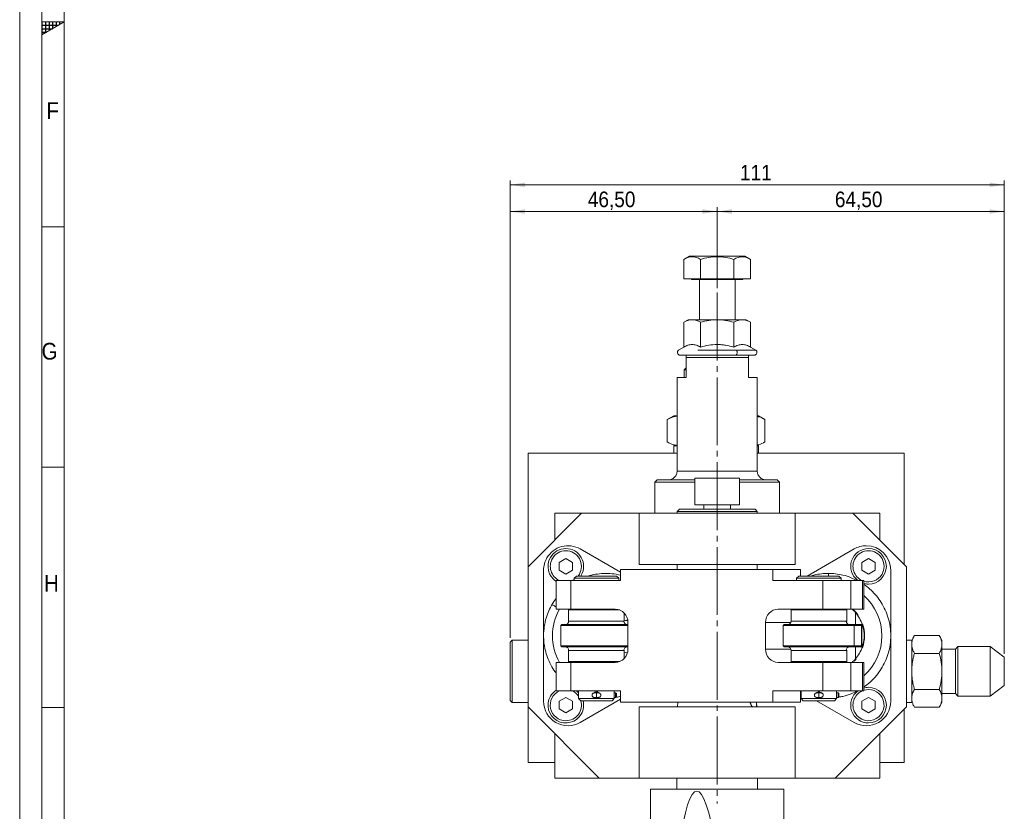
# Model space of a CAD drawing. Header units: millimetres. Extents: x 10 to 831, y 10 to 584.
# Tile 2 of 14: x 10 to 231, y 119 to 296. Entities that reach past the tile are written whole.
import ezdxf

# ---------------------------------------------------------------- set-up
doc = ezdxf.new("R2010")
doc.units = ezdxf.units.MM
doc.linetypes.add('SLD-Centro', pattern=[19.05, 15.24, -1.27, 1.27, -1.27])
doc.linetypes.add('SLD-Solido', pattern=[0])
doc.styles.add('SLDTEXTSTYLE2', font='GOTHIC.TTF', dxfattribs={"width": 0.913})
doc.dimstyles.new('SLDDIMSTYLE3', dxfattribs={"dimtxt": 3.5, "dimasz": 3.302, "dimexe": 0, "dimexo": 0.0625, "dimgap": 0.875, "dimtad": 1, "dimrnd": 1e-09, "dimzin": 12, "dimdsep": 46, "dimtxsty": 'SLDTEXTSTYLE2', "dimsah": 1, "dimcen": 0.09, "dimadec": 0, "dimazin": 3, "dimtfac": 1, "dimtofl": 0, "dimtmove": 0, "dimatfit": 3, "dimfxl": 0, "dimfrac": 2, "dimtolj": 1, "dimtzin": 12, "dimarcsym": 0})

# ---------------------------------------------------------------- blocks, each defined once
blk = doc.blocks.new('_D_6')
at = {"color": 7, "linetype": 'SLD-Solido', "lineweight": 0}
for p, q in [((120.19, 157.65), (120.19, 254.41)), ((166.69, 236.19), (166.69, 254.41)), ((120.19, 253.41), (166.69, 253.41))]:
    blk.add_line(p, q, dxfattribs=at)
for points in [[(120.19, 253.41), (123.5, 252.91), (123.5, 253.92)], [(166.69, 253.41), (163.39, 253.92), (163.39, 252.91)]]:
    blk.add_solid(points, dxfattribs=at)
at = {"color": 7, "linetype": 'SLD-Solido', "lineweight": 0, "insert": (137.63, 257.89), "char_height": 3.5, "attachment_point": 1, "style": 'SLDTEXTSTYLE2'}
blk.add_mtext('46,50', dxfattribs=at)
blk = doc.blocks.new('_D_7')
at = {"color": 7, "linetype": 'SLD-Solido', "lineweight": 0}
for p, q in [((166.69, 236.19), (166.69, 254.41)), ((231.19, 154.03), (231.19, 254.41)), ((166.69, 253.41), (231.19, 253.41))]:
    blk.add_line(p, q, dxfattribs=at)
for points in [[(166.69, 253.41), (170, 252.91), (170, 253.92)], [(231.19, 253.41), (227.89, 253.92), (227.89, 252.91)]]:
    blk.add_solid(points, dxfattribs=at)
at = {"color": 7, "linetype": 'SLD-Solido', "lineweight": 0, "insert": (193.13, 257.89), "char_height": 3.5, "attachment_point": 1, "style": 'SLDTEXTSTYLE2'}
blk.add_mtext('64,50', dxfattribs=at)
blk = doc.blocks.new('_D_9')
at = {"color": 7, "linetype": 'SLD-Solido', "lineweight": 0}
for p, q in [((120.19, 157.65), (120.19, 260.41)), ((231.19, 259.41), (120.19, 259.41)), ((231.19, 154.03), (231.19, 260.41))]:
    blk.add_line(p, q, dxfattribs=at)
for points in [[(120.19, 259.41), (123.5, 258.91), (123.5, 259.92)], [(231.19, 259.41), (227.89, 259.92), (227.89, 258.91)]]:
    blk.add_solid(points, dxfattribs=at)
at = {"color": 7, "linetype": 'SLD-Solido', "lineweight": 0, "insert": (171.82, 263.89), "char_height": 3.5, "attachment_point": 1, "style": 'SLDTEXTSTYLE2'}
blk.add_mtext('111', dxfattribs=at)

msp = doc.modelspace()

# ---------------------------------------------------------------- hatches: boundary and pattern name
at = {"linetype": 'Continuous'}
h = msp.add_hatch(dxfattribs=at)
h.set_pattern_fill('NET', color=8, scale=0.25, style=0)
h.paths.add_polyline_path([(15, 296), (15, 293.11325), (20, 296)], flags=0)

# ---------------------------------------------------------------- linework, layer by layer
at = {"color": 7, "linetype": 'SLD-Solido', "lineweight": 0}
for p, q in [((10, 584), (10, 10)), ((15, 579), (15, 15)), ((20, 296), (15, 296)), ((15, 293.11325), (20, 296)), ((15, 296), (15, 293.11325)), ((20, 250), (15, 250)), ((15, 196), (20, 196)), ((15, 142), (20, 142))]:
    msp.add_line(p, q, dxfattribs=at)
at = {"color": 7, "linetype": 'SLD-Solido', "lineweight": 15}
for p, q in [((20, 574), (20, 20)), ((160.50074, 243.41449), (159.18933, 242.65735)), ((160.50074, 243.41449), (172.88903, 243.41449)), ((174.20044, 242.65735), (172.88903, 243.41449)), ((159.18933, 238.26449), (159.18933, 242.65735)), ((162.94211, 238.26449), (162.94211, 242.65735)), ((170.44766, 238.26449), (170.44766, 242.65735)), ((174.20044, 242.65735), (174.20044, 238.26449)), ((159.18933, 238.26449), (162.94211, 238.26449)), ((160.94489, 238.26449), (160.94489, 238.11449)), ((172.44489, 238.11449), (160.94489, 238.11449)), ((162.69489, 238.11449), (162.69489, 229.11449)), ((162.94211, 238.26449), (170.44766, 238.26449)), ((170.44766, 238.26449), (174.20044, 238.26449)), ((170.69489, 229.11449), (170.69489, 238.11449)), ((172.44489, 238.11449), (172.44489, 238.26449)), ((160.19489, 229.11449), (159.18933, 228.53393)), ((159.18933, 228.53393), (159.18933, 222.94844)), ((160.19489, 229.11449), (161.06572, 229.11449)), ((161.06572, 229.11449), (166.69489, 229.11449)), ((162.94211, 222.94844), (162.94211, 228.53393)), ((166.69489, 229.11449), (172.32405, 229.11449)), ((170.44766, 228.53393), (170.44766, 222.94844)), ((172.32405, 229.11449), (173.19489, 229.11449)), ((174.20044, 228.53393), (173.19489, 229.11449)), ((174.20044, 222.94844), (174.20044, 228.53393)), ((159.18933, 222.94844), (158.01149, 222.26841)), ((162.69489, 222.29778), (162.37838, 222.29751)), ((175.3779, 222.26863), (174.20044, 222.94844)), ((159.69489, 221.11449), (173.69489, 221.11449)), ((159.69489, 216.11449), (159.69489, 220.61449)), ((159.69489, 220.61449), (173.69489, 220.61449)), ((173.69489, 220.61449), (173.69489, 216.11449)), ((159.69489, 218.33271), (159.30114, 217.81018)), ((159.30114, 217.81018), (159.30114, 216.11449)), ((159.69489, 217.81018), (159.30114, 217.81018)), ((157.69489, 216.11449), (157.69489, 195.11449)), ((157.69489, 216.11449), (159.69489, 216.11449)), ((173.69489, 216.11449), (175.69489, 216.11449)), ((175.69489, 195.11449), (175.69489, 216.11449)), ((156.94489, 207.51449), (155.47523, 206.66599)), ((155.47523, 206.66599), (155.47523, 201.643)), ((157.69489, 207.51449), (156.94489, 207.51449)), ((175.94489, 207.51449), (175.69489, 207.51449)), ((177.41454, 206.66599), (175.94489, 207.51449)), ((177.41454, 206.66599), (177.41454, 201.643)), ((124.19489, 199.11449), (157.69489, 199.11449)), ((124.19489, 173.61449), (124.19489, 199.11449)), ((156.94489, 200.79449), (156.94489, 199.11449)), ((156.94489, 200.79449), (157.69489, 200.79449)), ((175.69489, 200.79449), (175.94489, 200.79449)), ((175.69489, 199.11449), (208.69489, 199.11449)), ((175.94489, 199.11449), (175.94489, 200.79449)), ((208.69489, 199.11449), (208.69489, 174.11449)), ((157.69489, 195.11449), (175.69489, 195.11449)), ((153.19489, 193.11449), (152.69489, 192.61449)), ((152.69489, 192.61449), (152.69489, 185.61449)), ((161.69489, 192.61449), (152.69489, 192.61449)), ((153.19489, 193.11449), (161.69489, 193.11449)), ((161.69489, 193.54367), (161.69489, 187.54366)), ((161.69489, 193.54367), (171.69489, 193.54367)), ((171.69489, 187.54366), (171.69489, 193.54367)), ((171.69489, 193.11449), (180.19489, 193.11449)), ((180.69489, 192.61449), (171.69489, 192.61449)), ((180.69489, 192.61449), (180.19489, 193.11449)), ((180.69489, 185.61449), (180.69489, 192.61449)), ((158.19489, 186.51449), (157.69489, 186.01449)), ((157.69489, 186.01449), (157.69489, 185.61449)), ((175.69489, 186.01449), (157.69489, 186.01449)), ((158.19489, 186.51449), (166.69489, 186.51449)), ((171.69489, 187.54366), (161.69489, 187.54366)), ((163.69489, 187.54366), (163.69489, 186.51449)), ((166.69489, 186.51449), (175.19489, 186.51449)), ((169.69489, 186.51449), (169.69489, 187.54366)), ((175.69489, 186.01449), (175.19489, 186.51449)), ((175.69489, 185.61449), (175.69489, 186.01449)), ((124.19489, 173.61449), (136.19489, 185.61449)), ((130.19489, 179.61449), (130.19489, 185.61449)), ((130.19489, 185.61449), (136.19489, 185.61449)), ((136.19489, 185.61449), (149.19489, 185.61449)), ((149.19489, 185.61449), (184.19489, 185.61449)), ((149.19489, 174.11449), (149.19489, 185.61449)), ((184.19489, 185.61449), (197.19489, 185.61449)), ((184.19489, 174.11449), (184.19489, 185.61449)), ((197.19489, 185.61449), (209.19489, 173.61449)), ((197.19489, 185.61449), (203.19489, 185.61449)), ((203.19489, 185.61449), (203.19489, 179.61449)), ((135.94712, 177.60006), (144.96242, 172.39507)), ((186.90214, 171.51449), (197.44266, 177.60006)), ((132.69712, 175.435), (131.19712, 174.56897)), ((134.19712, 174.56897), (132.69712, 175.435)), ((200.69266, 175.435), (199.19266, 174.56897)), ((202.19266, 174.56897), (200.69266, 175.435)), ((124.19489, 142.11449), (124.19489, 173.61449)), ((127.69712, 158.11449), (127.69712, 172.83692)), ((131.19712, 174.56897), (131.19712, 172.83692)), ((131.19712, 172.83692), (132.69712, 171.9709)), ((132.69712, 171.9709), (134.19712, 172.83692)), ((134.19712, 172.83692), (134.19712, 174.56897)), ((144.96242, 173.01449), (179.22812, 173.01449)), ((144.96242, 170.51449), (144.96242, 173.01449)), ((184.19489, 174.11449), (149.19489, 174.11449)), ((157.69489, 174.11449), (157.69489, 173.01449)), ((175.69489, 173.01449), (175.69489, 174.11449)), ((179.22812, 173.01449), (179.22812, 170.51449)), ((179.22812, 173.01449), (185.41838, 173.01449)), ((185.41838, 173.01449), (185.41838, 171.51449)), ((199.19266, 174.56897), (199.19266, 172.83692)), ((199.19266, 172.83692), (200.69266, 171.9709)), ((200.69266, 171.9709), (202.19266, 172.83692)), ((202.19266, 172.83692), (202.19266, 174.56897)), ((205.69266, 172.83692), (205.69266, 158.11449)), ((209.19489, 173.61449), (209.19489, 142.11449)), ((130.55255, 170.51449), (133.77847, 170.51449)), ((130.55255, 164.11449), (130.55255, 170.51449)), ((133.77847, 170.51449), (144.96242, 170.51449)), ((133.77847, 164.11449), (133.77847, 170.51449)), ((135.06299, 171.51449), (134.56299, 171.01449)), ((134.56299, 171.01449), (134.56299, 170.51449)), ((144.56299, 171.01449), (134.56299, 171.01449)), ((135.06299, 171.51449), (144.06299, 171.51449)), ((135.42854, 171.51449), (135.7282, 171.95295)), ((136.04535, 171.51449), (136.16122, 171.70295)), ((144.56299, 171.01449), (144.06299, 171.51449)), ((144.56299, 170.51449), (144.56299, 171.01449)), ((179.22812, 170.51449), (190.41207, 170.51449)), ((185.03381, 171.51449), (184.53381, 171.01449)), ((184.53381, 171.01449), (184.53381, 170.51449)), ((194.53381, 171.01449), (184.53381, 171.01449)), ((185.03381, 171.51449), (194.03381, 171.51449)), ((190.41207, 170.51449), (190.41207, 164.11449)), ((190.41207, 170.51449), (196.7044, 170.51449)), ((191.69266, 172.11449), (191.69266, 171.51449)), ((194.53381, 171.01449), (194.03381, 171.51449)), ((194.53381, 170.51449), (194.53381, 171.01449)), ((196.7044, 170.51449), (199.31085, 170.51449)), ((196.7044, 170.51449), (196.7044, 164.11449)), ((199.31085, 170.51449), (199.5999, 170.51449)), ((199.31085, 170.51449), (199.31085, 164.11449)), ((199.5999, 164.11449), (199.5999, 170.51449)), ((133.77847, 164.11449), (130.55255, 164.11449)), ((133.31299, 163.91449), (133.31299, 161.41449)), ((133.31299, 163.91449), (144.79778, 163.91449)), ((143.77264, 164.11449), (133.77847, 164.11449)), ((135.56299, 164.11449), (135.56299, 163.91449)), ((143.56299, 163.91449), (143.56299, 164.11449)), ((190.41207, 164.11449), (180.4179, 164.11449)), ((183.48381, 164.11449), (183.28381, 163.91449)), ((183.28381, 163.91449), (183.28381, 161.41449)), ((183.28381, 163.91449), (195.78381, 163.91449)), ((190.41207, 164.11449), (196.7044, 164.11449)), ((195.78381, 163.91449), (195.58381, 164.11449)), ((195.78381, 161.41449), (195.78381, 163.91449)), ((196.7044, 164.11449), (199.31085, 164.11449)), ((199.31085, 164.11449), (199.5999, 164.11449)), ((145.81299, 161.41449), (145.81299, 163.21327)), ((197.75484, 163.33464), (197.75484, 160.61449)), ((131.76299, 160.61449), (131.56299, 160.41449)), ((131.56299, 160.41449), (131.56299, 155.81449)), ((146.62811, 160.41449), (131.56299, 160.41449)), ((131.76299, 160.61449), (146.62811, 160.61449)), ((133.31313, 161.41449), (145.71819, 161.41449)), ((145.71819, 161.41449), (145.81299, 161.41449)), ((146.62811, 155.11449), (146.62811, 161.11449)), ((177.56243, 161.11449), (177.56243, 155.11449)), ((177.56243, 161.11449), (183.23134, 161.11449)), ((181.73381, 160.61449), (181.53381, 160.41449)), ((181.53381, 160.41449), (181.53381, 155.81449)), ((181.53381, 160.41449), (197.46019, 160.41449)), ((181.73381, 160.61449), (197.26203, 160.61449)), ((183.28395, 161.41449), (195.68679, 161.41449)), ((195.68679, 161.41449), (195.78381, 161.41449)), ((195.731, 161.28294), (195.78381, 161.41449)), ((198.92548, 160.61449), (197.26203, 160.61449)), ((197.26203, 160.61449), (197.46019, 160.41449)), ((197.46019, 155.81449), (197.46019, 160.41449)), ((197.46019, 160.41449), (199.12364, 160.41449)), ((198.83881, 160.61449), (199.292, 160.61449)), ((199.12364, 160.41449), (199.12364, 155.81449)), ((199.19266, 155.61449), (199.19266, 160.61449)), ((199.19266, 160.11449), (199.43863, 160.11449)), ((120.66156, 157.11449), (120.19489, 156.64782)), ((124.19489, 157.11449), (120.66156, 157.11449)), ((120.66156, 143.11449), (120.66156, 157.11449)), ((127.69712, 143.39206), (127.69712, 158.11449)), ((205.69266, 158.11449), (205.69266, 143.39206)), ((210.39491, 157.11449), (209.19489, 157.11449)), ((210.39489, 157.11449), (209.19489, 157.11449)), ((210.39489, 157.11449), (210.39489, 143.11449)), ((211.02011, 158.19739), (216.56967, 158.19739)), ((217.19489, 157.11449), (216.56967, 158.19739)), ((217.19489, 157.11449), (217.19489, 156.17667)), ((120.19489, 143.58116), (120.19489, 156.64782)), ((131.56299, 155.81449), (131.76299, 155.61449)), ((146.62811, 155.81449), (131.56299, 155.81449)), ((131.76299, 155.61449), (146.62811, 155.61449)), ((145.81299, 154.81449), (145.78597, 154.88141)), ((183.23134, 155.11449), (177.56243, 155.11449)), ((181.53381, 155.81449), (181.73381, 155.61449)), ((181.53381, 155.81449), (197.46019, 155.81449)), ((197.26203, 155.61449), (181.73381, 155.61449)), ((195.78381, 154.81449), (195.75708, 154.88107)), ((197.46019, 155.81449), (197.26203, 155.61449)), ((197.26203, 155.61449), (198.92548, 155.61449)), ((197.46019, 155.81449), (199.12364, 155.81449)), ((197.75484, 155.61449), (197.75484, 152.89434)), ((199.292, 155.61449), (198.83881, 155.61449)), ((199.43863, 156.11449), (199.19266, 156.11449)), ((217.19489, 150.11449), (217.19489, 156.17667)), ((220.19489, 155.11512), (217.19489, 155.11512)), ((220.75051, 155.67074), (220.19489, 155.11512)), ((220.19489, 155.11512), (220.19489, 145.11387)), ((228.01794, 155.67074), (220.75051, 155.67074)), ((220.75051, 155.67074), (220.75051, 144.55824)), ((231.19489, 153.27674), (228.01794, 155.67074)), ((228.01794, 155.67074), (228.01794, 144.55824)), ((133.31299, 154.81449), (133.31299, 152.31449)), ((145.71819, 154.81449), (133.31325, 154.81449)), ((145.81299, 154.81449), (145.71819, 154.81449)), ((145.81299, 153.01571), (145.81299, 154.81449)), ((183.28381, 154.81449), (183.28381, 152.31449)), ((195.68679, 154.81449), (183.28407, 154.81449)), ((195.78381, 154.81449), (195.68679, 154.81449)), ((195.78381, 152.31449), (195.78381, 154.81449)), ((197.88146, 152.88871), (197.45436, 152.42127)), ((216.56967, 154.15594), (211.02011, 154.15594)), ((231.19489, 153.27674), (231.19489, 150.11449)), ((133.77847, 152.11449), (130.55255, 152.11449)), ((130.55255, 145.71449), (130.55255, 152.11449)), ((133.31299, 152.31449), (133.51299, 152.11449)), ((144.79778, 152.31449), (133.31299, 152.31449)), ((133.77847, 152.11449), (143.77264, 152.11449)), ((133.77847, 145.71449), (133.77847, 152.11449)), ((180.4179, 152.11449), (190.41207, 152.11449)), ((183.28381, 152.31449), (183.48381, 152.11449)), ((195.78381, 152.31449), (183.28381, 152.31449)), ((190.41207, 145.71449), (190.41207, 152.11449)), ((190.41207, 152.11449), (196.7044, 152.11449)), ((195.58381, 152.11449), (195.78381, 152.31449)), ((196.7044, 152.11449), (199.31085, 152.11449)), ((196.7044, 145.71449), (196.7044, 152.11449)), ((199.31085, 152.11449), (199.5999, 152.11449)), ((199.31085, 145.71449), (199.31085, 152.11449)), ((199.5999, 145.71449), (199.5999, 152.11449)), ((217.19489, 144.05231), (217.19489, 150.11449)), ((231.19489, 150.11449), (231.19489, 146.95224)), ((216.56967, 146.07304), (211.02011, 146.07304)), ((228.01794, 144.55824), (231.19489, 146.95224)), ((133.77847, 145.71449), (130.55255, 145.71449)), ((132.69712, 144.25808), (131.19712, 143.39206)), ((134.19712, 143.39206), (132.69712, 144.25808)), ((144.96242, 145.71449), (133.77847, 145.71449)), ((135.56299, 145.57021), (135.26548, 145.71449)), ((135.56299, 145.71449), (135.56299, 144.01449)), ((135.56299, 144.01449), (136.06299, 143.51449)), ((139.56299, 144.01449), (135.56299, 144.01449)), ((144.96242, 143.8339), (135.94712, 138.62892)), ((139.56299, 145.26198), (139.01299, 145.26198)), ((139.01299, 144.267), (139.56299, 144.267)), ((139.56299, 145.26198), (140.11299, 145.26198)), ((140.11299, 144.267), (139.56299, 144.267)), ((143.56299, 144.01449), (139.56299, 144.01449)), ((140.07243, 144.22546), (139.82607, 144.267)), ((143.06299, 143.51449), (143.56299, 144.01449)), ((143.56299, 144.01449), (143.56299, 145.71449)), ((143.56299, 145.26198), (143.86299, 145.26198)), ((143.86299, 144.267), (143.56299, 144.267)), ((143.86299, 145.26198), (143.86299, 144.267)), ((143.86299, 145.26198), (144.06299, 145.14576)), ((144.06299, 144.38322), (143.86299, 144.267)), ((144.06299, 145.14576), (144.06299, 144.38322)), ((144.96242, 143.21449), (144.96242, 145.71449)), ((179.22812, 143.21449), (179.22812, 145.71449)), ((179.22812, 145.71449), (190.41207, 145.71449)), ((185.41838, 145.71449), (185.41838, 143.21449)), ((185.53381, 145.5045), (185.41838, 145.57114)), ((185.53381, 145.71449), (185.53381, 144.01449)), ((185.53381, 144.01449), (186.03381, 143.51449)), ((185.53381, 144.01449), (189.53381, 144.01449)), ((189.53381, 145.26198), (188.98381, 145.26198)), ((188.98381, 144.267), (189.53381, 144.267)), ((189.53381, 145.26198), (190.08381, 145.26198)), ((190.08381, 144.267), (189.53381, 144.267)), ((189.53381, 144.01449), (193.53381, 144.01449)), ((189.94965, 144.23391), (189.76067, 144.267)), ((190.41207, 145.71449), (196.7044, 145.71449)), ((193.03381, 143.51449), (193.53381, 144.01449)), ((193.53381, 144.01449), (193.53381, 145.71449)), ((193.53381, 145.26198), (193.83381, 145.26198)), ((193.83381, 144.267), (193.53381, 144.267)), ((193.83381, 145.26198), (193.83381, 144.267)), ((193.83381, 145.26198), (194.03381, 145.14576)), ((194.03381, 144.38322), (193.83381, 144.267)), ((194.03381, 145.14576), (194.03381, 144.38322)), ((196.7044, 145.71449), (199.31085, 145.71449)), ((200.69266, 144.25808), (199.19266, 143.39206)), ((199.31085, 145.71449), (199.5999, 145.71449)), ((202.19266, 143.39206), (200.69266, 144.25808)), ((217.19489, 145.11387), (220.19489, 145.11387)), ((217.19489, 143.11449), (217.19489, 144.05231)), ((220.19489, 145.11387), (220.75051, 144.55824)), ((220.75051, 144.55824), (228.01794, 144.55824)), ((120.19489, 143.58116), (120.66156, 143.11449)), ((120.66156, 143.11449), (124.19489, 143.11449)), ((124.19489, 129.61449), (124.19489, 142.11449)), ((140.19489, 126.11449), (124.19489, 142.11449)), ((131.19712, 143.39206), (131.19712, 141.66001)), ((131.19712, 141.66001), (132.69712, 140.79398)), ((132.69712, 140.79398), (134.19712, 141.66001)), ((134.19712, 141.66001), (134.19712, 143.39206)), ((143.06299, 143.51449), (136.06299, 143.51449)), ((179.22812, 143.21449), (144.96242, 143.21449)), ((149.19489, 142.11449), (184.19489, 142.11449)), ((149.19489, 142.11449), (149.19489, 126.11449)), ((157.87843, 143.21449), (157.76941, 142.11449)), ((175.62036, 142.11449), (175.51135, 143.21449)), ((185.41838, 143.21449), (179.22812, 143.21449)), ((184.19489, 126.11449), (184.19489, 142.11449)), ((193.03381, 143.51449), (186.03381, 143.51449)), ((197.44266, 138.62892), (188.9806, 143.51449)), ((209.19489, 142.11449), (193.19489, 126.11449)), ((199.19266, 143.39206), (199.19266, 141.66001)), ((199.19266, 141.66001), (200.69266, 140.79398)), ((200.69266, 140.79398), (202.19266, 141.66001)), ((202.19266, 141.66001), (202.19266, 143.39206)), ((208.69489, 141.61449), (208.69489, 129.61449)), ((209.19489, 143.11449), (210.39491, 143.11449)), ((209.19489, 143.11449), (210.39489, 143.11449)), ((216.56967, 142.03159), (211.02011, 142.03159)), ((216.56967, 142.03159), (217.19489, 143.11449)), ((130.19489, 126.11449), (130.19489, 136.11449)), ((203.19489, 136.11449), (203.19489, 126.11449)), ((124.19489, 129.61449), (130.19489, 129.61449)), ((203.19489, 129.61449), (208.69489, 129.61449)), ((140.19489, 126.11449), (130.19489, 126.11449)), ((149.19489, 126.11449), (140.19489, 126.11449)), ((184.19489, 126.11449), (149.19489, 126.11449)), ((157.64489, 126.11449), (157.64489, 123.61449)), ((175.74489, 123.61449), (175.74489, 126.11449)), ((193.19489, 126.11449), (184.19489, 126.11449)), ((203.19489, 126.11449), (193.19489, 126.11449)), ((151.69489, 123.61449), (151.69489, 110.70743)), ((151.69489, 123.61449), (181.69489, 123.61449)), ((181.69489, 111.18804), (181.69489, 123.61449))]:
    msp.add_line(p, q, dxfattribs=at)
at = {"color": 7, "linetype": 'SLD-Centro', "lineweight": 15}
msp.add_line((166.69489, 235.1879), (166.69489, 120.46493), dxfattribs=at)
at = {"color": 7, "linetype": 'SLD-Solido', "lineweight": 15, "flags": 128}
for points in [[(134.14063, 170.51449), (134.30091, 170.59202), (134.56299, 170.74178)], [(135.56299, 145.31651), (135.3345, 145.53339), (135.08419, 145.73569)]]:
    msp.add_lwpolyline(points, dxfattribs=at)
at = {"color": 7, "linetype": 'SLD-Solido', "lineweight": 15}
for centre, radius, start, end in [((133.19712, 172.83692), 5.5, 60, 150), ((132.69712, 173.70295), 4, 330, 150), ((132.69712, 173.70295), 3.5, 330, 150), ((200.69266, 173.70295), 4, 90, 232.8554168), ((200.19266, 172.83692), 5.5, 90, 120), ((200.69266, 173.70295), 3.5, 330, 150), ((200.19266, 172.83692), 5.5, 360, 90), ((200.69266, 173.70295), 4, 270, 90), ((133.19712, 172.83692), 5.5, 150, 180), ((132.69712, 173.70295), 4, 150, 237.5786663), ((132.69712, 173.70295), 3.5, 150, 245.6422158), ((200.69266, 173.70295), 3.5, 150, 245.6422158), ((200.69266, 173.70295), 3.5, 251.8070875, 330), ((200.69266, 173.70295), 4, 254.1458074, 270), ((191.69266, 158.11449), 12, 311.2188215, 48.7811785), ((141.69712, 158.11449), 12, 150, 210), ((143.69854, 161.18501), 2.93042, 358.6210738, 88.5511517), ((180.492, 161.18501), 2.93042, 91.4488175, 181.3789499), ((191.69266, 158.11449), 8.1, 34.2147005, 47.7945536), ((191.69266, 158.11449), 8, 18.2099569, 40.7318059), ((191.69266, 158.11449), 8.1, 340.340229, 19.4276722), ((191.69266, 158.11449), 8, 345.5224878, 14.4775122), ((143.69854, 155.04397), 2.93042, 271.4488122, 1.3789622), ((180.492, 155.04397), 2.93042, 178.621014, 268.5512185), ((191.69266, 158.11449), 8, 319.2681937, 341.7900431), ((200.69266, 142.52603), 4, 90, 105.8541926), ((200.69266, 142.52603), 3.5, 30, 108.1929125), ((200.69266, 142.52603), 4, 270, 90), ((132.69712, 142.52603), 4, 150, 330), ((132.69712, 142.52603), 3.5, 114.3577842, 270), ((132.69712, 142.52603), 4, 122.4213337, 150), ((132.69712, 142.52603), 3.5, 35.0330664, 65.6422153), ((200.69266, 142.52603), 4, 127.1445832, 270), ((200.69266, 142.52603), 3.5, 114.3577842, 210), ((200.69266, 142.52603), 3.5, 210, 30), ((133.19712, 143.39206), 5.5, 180, 300), ((132.69712, 142.52603), 3.5, 270, 16.6071092), ((132.69712, 142.52603), 4, 330, 14.3068178), ((200.19266, 143.39206), 5.5, 240, 0)]:
    msp.add_arc(centre, radius, start, end, dxfattribs=at)
msp.add_ellipse((166.69489, -162.99535), major_axis=(-4.61109, 286.21696), ratio=0.049870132, start_param=5.682628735, end_param=6.882135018, dxfattribs=at)
for points, knots in [([(162.94211, 242.65735), (162.63573, 242.83423), (162.32712, 242.98002), (161.70346, 243.18199), (161.38836, 243.23749), (160.90978, 243.2381), (160.74951, 243.22453), (160.43246, 243.17162), (160.275, 243.13233), (159.80542, 242.9806), (159.4961, 242.83446), (159.18933, 242.65735)], [0, 0, 0, 0, 0.25, 0.25, 0.5, 0.5, 0.625, 0.625, 0.75, 0.75, 1, 1, 1, 1]), ([(170.44767, 242.65735), (169.22156, 243.01129), (167.97575, 243.2379), (165.41403, 243.2379), (164.16822, 243.01129), (162.94211, 242.65735)], [0, 0, 0, 0, 0.5, 0.5, 1, 1, 1, 1]), ([(174.20044, 242.65735), (173.89406, 242.83423), (173.58545, 242.98002), (172.96179, 243.18199), (172.64669, 243.23749), (172.16811, 243.2381), (172.00784, 243.22453), (171.69079, 243.17162), (171.53333, 243.13233), (171.06375, 242.9806), (170.75443, 242.83446), (170.44767, 242.65735)], [0, 0, 0, 0, 0.25, 0.25, 0.5, 0.5, 0.625, 0.625, 0.75, 0.75, 1, 1, 1, 1]), ([(159.18933, 222.94844), (159.49571, 223.12533), (159.80433, 223.27112), (160.42799, 223.47308), (160.74308, 223.52859), (161.22166, 223.5292), (161.38194, 223.51563), (161.69899, 223.46271), (161.85645, 223.42342), (162.32603, 223.2717), (162.63535, 223.12555), (162.94211, 222.94844)], [0, 0, 0, 0, 0.25, 0.25, 0.5, 0.5, 0.625, 0.625, 0.75, 0.75, 1, 1, 1, 1]), ([(162.94211, 222.94844), (163.55487, 223.12533), (164.17209, 223.27112), (165.41942, 223.47308), (166.04961, 223.52859), (167.00677, 223.5292), (167.32732, 223.51563), (167.96142, 223.46271), (168.27634, 223.42342), (169.21549, 223.2717), (169.83414, 223.12555), (170.44766, 222.94844)], [0, 0, 0, 0, 0.25, 0.25, 0.5, 0.5, 0.625, 0.625, 0.75, 0.75, 1, 1, 1, 1]), ([(170.44767, 222.94844), (170.75404, 223.12533), (171.06266, 223.27112), (171.68632, 223.47308), (172.00141, 223.52859), (172.47999, 223.5292), (172.64027, 223.51563), (172.95732, 223.46271), (173.11478, 223.42342), (173.58436, 223.2717), (173.89368, 223.12555), (174.20044, 222.94844)], [0, 0, 0, 0, 0.25, 0.25, 0.5, 0.5, 0.625, 0.625, 0.75, 0.75, 1, 1, 1, 1]), ([(158.06232, 222.29751), (158.01667, 222.26639), (157.92036, 222.20075), (157.80583, 222.0367), (157.74479, 221.82156), (157.76986, 221.5806), (157.88559, 221.36337), (158.06298, 221.21034), (158.26077, 221.12715), (158.38926, 221.11855), (158.45001, 221.11449)], [0, 0, 0, 0, 0.109342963, 0.230708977, 0.363055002, 0.502056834, 0.640766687, 0.772270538, 0.892323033, 1, 1, 1, 1]), ([(171.01139, 222.2975), (170.37029, 222.2975), (169.6803, 222.2975), (168.24869, 222.2975), (167.50632, 222.2975), (166.02226, 222.2975), (165.28028, 222.2975), (163.84537, 222.2975), (163.15134, 222.2975), (162.50269, 222.2975)], [0, 0, 0, 0, 0.25, 0.25, 0.5, 0.5, 0.75, 0.75, 1, 1, 1, 1]), ([(170.8529, 221.11449), (170.90393, 221.11449), (170.96638, 221.13986), (171.05527, 221.2554), (171.08362, 221.30674), (171.13037, 221.43211), (171.1486, 221.50606), (171.16958, 221.66269), (171.17229, 221.74497), (171.16314, 221.9003), (171.15142, 221.9731), (171.10333, 222.16205), (171.05559, 222.24647), (171.01139, 222.2975)], [0, 0, 0, 0, 0.25, 0.25, 0.375, 0.375, 0.5, 0.5, 0.625, 0.625, 0.75, 0.75, 1, 1, 1, 1]), ([(171.01139, 222.29751), (171.20454, 222.29753), (171.59081, 222.29759), (172.1325, 222.29803), (172.64208, 222.29881), (173.11423, 222.29968), (173.52332, 222.30148), (173.98424, 222.30105), (174.44408, 222.29958), (174.81046, 222.29808), (175.04466, 222.29736), (175.19248, 222.29762), (175.28619, 222.29804), (175.3283, 222.29858), (175.32095, 222.29905), (175.31911, 222.29917)], [0, 0, 0, 0, 0.075025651, 0.150046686, 0.225059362, 0.300058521, 0.375040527, 0.43850336, 0.562522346, 0.678304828, 0.749934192, 0.824959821, 0.899980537, 0.974992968, 1, 1, 1, 1]), ([(174.93977, 221.11449), (175.00052, 221.11855), (175.129, 221.12715), (175.3268, 221.21034), (175.50419, 221.36337), (175.61992, 221.5806), (175.64498, 221.82156), (175.58395, 222.03669), (175.46942, 222.20075), (175.37311, 222.2664), (175.32746, 222.29751)], [0, 0, 0, 0, 0.107678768, 0.227731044, 0.359234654, 0.497944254, 0.636945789, 0.769291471, 0.890654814, 1, 1, 1, 1]), ([(170.8529, 221.11449), (170.77416, 221.11449), (170.61675, 221.11449), (170.37526, 221.11449), (170.13009, 221.11449), (169.88082, 221.11449), (169.62757, 221.11449), (169.19952, 221.11449), (168.58711, 221.11449), (167.78231, 221.11449), (166.96667, 221.11449), (165.87799, 221.11449), (164.52835, 221.11449), (162.99443, 221.11449), (161.59941, 221.11449), (160.60077, 221.11449), (159.92356, 221.11449), (159.48152, 221.11449), (159.10892, 221.11449), (158.84205, 221.11449), (158.65747, 221.11449), (158.53131, 221.11449), (158.47711, 221.11449), (158.45001, 221.11449)], [0, 0, 0, 0, 0.016627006, 0.033240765, 0.049859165, 0.066500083, 0.083181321, 0.099920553, 0.15009403, 0.200120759, 0.250112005, 0.300320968, 0.400085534, 0.4998501, 0.599928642, 0.700007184, 0.75002445, 0.799892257, 0.849724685, 0.899777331, 0.933274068, 0.966633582, 1, 1, 1, 1]), ([(174.93977, 221.11449), (174.95076, 221.11449), (174.97274, 221.11449), (174.99441, 221.11449), (175.00777, 221.11449), (175.01203, 221.11449), (175.00739, 221.11449), (174.98488, 221.11449), (174.9126, 221.11449), (174.74048, 221.11449), (174.49095, 221.11449), (174.16544, 221.11449), (173.76864, 221.11449), (173.30319, 221.11449), (172.77369, 221.11449), (172.2503, 221.11449), (171.75855, 221.11449), (171.31768, 221.11449), (171.00782, 221.11449), (170.8529, 221.11449)], [0, 0, 0, 0, 0.02777936, 0.055538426, 0.08330732, 0.111116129, 0.138994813, 0.166973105, 0.250293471, 0.333361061, 0.416373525, 0.499749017, 0.583329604, 0.666661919, 0.749938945, 0.833574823, 0.889214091, 0.94460983, 1, 1, 1, 1]), ([(157.69489, 207.4291), (157.41091, 207.39796), (156.65781, 207.31538), (155.92914, 206.91524), (155.47523, 206.66599)], [0, 0, 0, 0, 0.377071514, 1, 1, 1, 1]), ([(177.41454, 206.66599), (176.97061, 206.92181), (176.40514, 207.24768), (175.82054, 207.32714), (175.69489, 207.34421)], [0, 0, 0, 0, 0.7850672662, 1, 1, 1, 1]), ([(155.47523, 201.643), (155.92393, 201.39642), (156.65249, 200.99603), (157.4056, 200.91279), (157.69489, 200.88082)], [0, 0, 0, 0, 0.615865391, 1, 1, 1, 1]), ([(177.41454, 201.643), (176.96503, 201.38399), (176.39946, 201.05812), (175.81484, 200.97901), (175.69489, 200.96278)], [0, 0, 0, 0, 0.794813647, 1, 1, 1, 1]), ([(155.69489, 193.11449), (155.93059, 193.11449), (156.18488, 193.15745), (156.67727, 193.35238), (156.91384, 193.50501), (157.30436, 193.89554), (157.457, 194.13211), (157.65193, 194.62449), (157.69489, 194.87879), (157.69489, 195.11449)], [0, 0, 0, 0, 0.25, 0.25, 0.5, 0.5, 0.75, 0.75, 1, 1, 1, 1]), ([(177.69489, 193.11449), (177.45919, 193.11449), (177.20489, 193.15745), (176.71251, 193.35238), (176.47594, 193.50501), (176.08541, 193.89554), (175.93278, 194.13211), (175.73785, 194.62449), (175.69489, 194.87879), (175.69489, 195.11449)], [0, 0, 0, 0, 0.25, 0.25, 0.5, 0.5, 0.75, 0.75, 1, 1, 1, 1]), ([(144.96242, 171.7269), (144.32926, 171.85256), (143.0749, 172.10151), (141.17854, 172.14784), (139.36846, 171.94215), (138.18954, 171.71581), (137.64339, 171.51469), (137.64284, 171.51449)], [0, 0, 0, 0, 0.261222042, 0.517511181, 0.764170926, 0.999764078, 1, 1, 1, 1]), ([(191.69266, 172.11449), (191.17333, 172.09531), (190.07734, 172.05485), (188.74808, 171.84651), (187.97278, 171.58971), (187.74569, 171.51449)], [0, 0, 0, 0, 0.389045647, 0.821050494, 1, 1, 1, 1]), ([(198.11905, 170.51449), (197.67986, 170.74057), (196.67118, 171.25979), (195.02243, 171.74529), (193.31075, 172.06306), (192.21288, 172.09795), (191.69266, 172.11449)], [0, 0, 0, 0, 0.221178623, 0.507978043, 0.766861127, 1, 1, 1, 1]), ([(205.69266, 158.11449), (205.66467, 158.7869), (205.60898, 160.12484), (205.1663, 162.07377), (204.48813, 163.90636), (203.58586, 165.57696), (202.51505, 167.05953), (201.31184, 168.32178), (200.33372, 169.17673), (199.7342, 169.55947), (199.5999, 169.64521)], [0, 0, 0, 0, 0.1485701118, 0.2956164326, 0.4397065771, 0.5795786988, 0.714195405, 0.8427726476, 0.9647795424, 1, 1, 1, 1]), ([(130.55255, 166.57008), (130.51017, 166.52012), (130.13141, 166.0736), (129.83553, 165.56563), (129.57276, 165.11449)], [0, 0, 0, 0, 0.111900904, 1, 1, 1, 1]), ([(129.57276, 165.11449), (129.07967, 164.26043), (128.62115, 163.26209), (128.10238, 161.51342), (127.95833, 160.889), (127.75565, 159.55941), (127.69712, 158.85413), (127.69712, 158.11449)], [0, 0, 0, 0, 0.5, 0.5, 0.75, 0.75, 1, 1, 1, 1]), ([(129.57276, 165.11449), (129.82611, 164.96822), (130.19575, 164.75481), (130.46717, 164.5981), (130.55255, 164.54881)], [0, 0, 0, 0, 0.685418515, 1, 1, 1, 1]), ([(145.81299, 161.49961), (146.01068, 161.50368), (146.25676, 161.50874), (146.48886, 161.58403), (146.5345, 161.59883)], [0, 0, 0, 0, 0.803384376, 1, 1, 1, 1]), ([(133.31299, 161.41449), (133.30393, 161.31492), (133.28549, 161.11245), (133.11914, 160.83366), (132.8727, 160.64669), (132.70297, 160.62507), (132.61992, 160.61449)], [0, 0, 0, 0, 0.246760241, 0.501797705, 0.756216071, 1, 1, 1, 1]), ([(145.71819, 161.41449), (145.71819, 161.32021), (145.73512, 161.21849), (145.81191, 161.02154), (145.87203, 160.92691), (146.02587, 160.7707), (146.11907, 160.70965), (146.31303, 160.63167), (146.41321, 160.61449), (146.50606, 160.61449)], [0, 0, 0, 0, 0.25, 0.25, 0.5, 0.5, 0.75, 0.75, 1, 1, 1, 1]), ([(183.28381, 161.41449), (183.27479, 161.31494), (183.25646, 161.11258), (183.0906, 160.83367), (182.84483, 160.64667), (182.67592, 160.62506), (182.59325, 160.61449)], [0, 0, 0, 0, 0.246920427, 0.501920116, 0.756245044, 1, 1, 1, 1]), ([(196.47437, 160.61449), (196.38155, 160.61449), (196.28141, 160.63167), (196.08752, 160.70965), (195.99436, 160.7707), (195.84057, 160.92691), (195.78047, 161.02154), (195.7037, 161.21849), (195.68679, 161.32021), (195.68679, 161.41449)], [0, 0, 0, 0, 0.25, 0.25, 0.5, 0.5, 0.75, 0.75, 1, 1, 1, 1]), ([(199.43863, 160.11449), (199.40494, 160.24498), (199.3682, 160.37184), (199.31105, 160.55776), (199.292, 160.61449), (199.292, 160.61449)], [0, 0, 0, 0, 0.5, 0.5, 1, 1, 1, 1]), ([(130.55255, 149.67662), (130.47034, 149.77404), (129.98002, 150.35507), (129.29807, 151.55436), (128.53848, 153.21258), (128.04185, 154.88763), (127.7486, 156.52052), (127.71394, 157.59352), (127.69712, 158.11449)], [0, 0, 0, 0, 0.042155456, 0.251422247, 0.45282664, 0.645194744, 0.827733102, 1, 1, 1, 1]), ([(205.69266, 158.11449), (205.66467, 157.44208), (205.60898, 156.10414), (205.1663, 154.15522), (204.48813, 152.32262), (203.58586, 150.65202), (202.51505, 149.16945), (201.31184, 147.9072), (200.33372, 147.05225), (199.7342, 146.66951), (199.5999, 146.58377)], [0, 0, 0, 0, 0.148570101, 0.295616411, 0.439706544, 0.579578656, 0.714195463, 0.842772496, 0.96477947, 1, 1, 1, 1]), ([(211.0201, 158.19739), (210.98106, 158.12822), (210.90398, 157.99163), (210.8011, 157.78782), (210.70957, 157.58817), (210.63016, 157.39257), (210.55478, 157.17867), (210.48812, 156.94606), (210.4172, 156.60678), (210.38023, 156.1796), (210.41634, 155.75208), (210.48717, 155.41106), (210.56631, 155.13371), (210.67959, 154.8293), (210.8314, 154.49538), (210.9563, 154.27072), (211.0201, 154.15594)], [0, 0, 0, 0, 0.052552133, 0.103769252, 0.15367802, 0.202307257, 0.249688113, 0.312472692, 0.374087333, 0.499064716, 0.624724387, 0.686564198, 0.749707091, 0.829520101, 0.912906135, 1, 1, 1, 1]), ([(217.19489, 156.17667), (217.19489, 156.52152), (217.13512, 156.86174), (216.91744, 157.5346), (216.76026, 157.86729), (216.56967, 158.19739)], [0, 0, 0, 0, 0.5, 0.5, 1, 1, 1, 1]), ([(132.61992, 155.61449), (132.70297, 155.60391), (132.8727, 155.58229), (133.11914, 155.39533), (133.28549, 155.11653), (133.30393, 154.91406), (133.31299, 154.81449)], [0, 0, 0, 0, 0.243783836, 0.498202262, 0.753240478, 1, 1, 1, 1]), ([(146.50606, 155.61449), (146.41321, 155.61449), (146.31303, 155.59731), (146.11907, 155.51933), (146.02587, 155.45828), (145.87203, 155.30207), (145.81191, 155.20744), (145.73512, 155.01049), (145.71819, 154.90877), (145.71819, 154.81449)], [0, 0, 0, 0, 0.25, 0.25, 0.5, 0.5, 0.75, 0.75, 1, 1, 1, 1]), ([(182.59325, 155.61449), (182.67592, 155.60392), (182.84483, 155.58231), (183.0906, 155.39531), (183.25646, 155.1164), (183.27479, 154.91404), (183.28381, 154.81449)], [0, 0, 0, 0, 0.243754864, 0.498079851, 0.753080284, 1, 1, 1, 1]), ([(195.68679, 154.81449), (195.68679, 154.90877), (195.7037, 155.01049), (195.78047, 155.20744), (195.84057, 155.30207), (195.99436, 155.45828), (196.08752, 155.51933), (196.28141, 155.59731), (196.38155, 155.61449), (196.47437, 155.61449)], [0, 0, 0, 0, 0.25, 0.25, 0.5, 0.5, 0.75, 0.75, 1, 1, 1, 1]), ([(199.292, 155.61449), (199.292, 155.61449), (199.31108, 155.67133), (199.36803, 155.85659), (199.40496, 155.9841), (199.43863, 156.11449)], [0, 0, 0, 0, 0.5, 0.5, 1, 1, 1, 1]), ([(217.19489, 156.17667), (217.19489, 155.83182), (217.13512, 155.4916), (216.91744, 154.81874), (216.76026, 154.48605), (216.56967, 154.15594)], [0, 0, 0, 0, 0.5, 0.5, 1, 1, 1, 1]), ([(146.47201, 154.23517), (146.45382, 154.24781), (146.26645, 154.3781), (146.02815, 154.38545), (145.81299, 154.39209)], [0, 0, 0, 0, 0.09706744, 1, 1, 1, 1]), ([(211.0201, 154.15594), (210.98121, 154.01811), (210.9044, 153.74593), (210.80183, 153.33981), (210.71055, 152.94196), (210.63128, 152.55216), (210.55564, 152.12399), (210.4885, 151.65666), (210.41703, 150.97369), (210.38026, 150.11875), (210.41647, 149.26491), (210.4868, 148.58636), (210.56573, 148.03212), (210.67894, 147.42279), (210.83099, 146.75345), (210.95616, 146.30311), (211.0201, 146.07304)], [0, 0, 0, 0, 0.052357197, 0.103388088, 0.153119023, 0.201578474, 0.248797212, 0.312063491, 0.374138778, 0.499802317, 0.624517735, 0.686189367, 0.749154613, 0.829137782, 0.91270764, 1, 1, 1, 1]), ([(217.19489, 150.11449), (217.19489, 150.80419), (217.13512, 151.48463), (216.91744, 152.83035), (216.76026, 153.49573), (216.56967, 154.15594)], [0, 0, 0, 0, 0.5, 0.5, 1, 1, 1, 1]), ([(216.56967, 146.07304), (216.76026, 146.73325), (216.91744, 147.39863), (217.13512, 148.74435), (217.19489, 149.42479), (217.19489, 150.11449)], [0, 0, 0, 0, 0.5, 0.5, 1, 1, 1, 1]), ([(211.0201, 146.07304), (210.98106, 146.00386), (210.90398, 145.86727), (210.8011, 145.66346), (210.70957, 145.46382), (210.63016, 145.26822), (210.55478, 145.05432), (210.48812, 144.8217), (210.4172, 144.48243), (210.38023, 144.05525), (210.41634, 143.62773), (210.48717, 143.28671), (210.56631, 143.00936), (210.67959, 142.70494), (210.8314, 142.37102), (210.9563, 142.14636), (211.0201, 142.03159)], [0, 0, 0, 0, 0.052552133, 0.103769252, 0.15367802, 0.202307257, 0.249688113, 0.312472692, 0.374087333, 0.499064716, 0.624724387, 0.686564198, 0.749707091, 0.829520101, 0.912906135, 1, 1, 1, 1]), ([(217.19489, 144.05231), (217.19489, 144.39716), (217.13512, 144.73738), (216.91744, 145.41024), (216.76026, 145.74293), (216.56967, 146.07304)], [0, 0, 0, 0, 0.5, 0.5, 1, 1, 1, 1]), ([(139.03724, 145.26287), (138.98821, 145.25477), (138.88666, 145.238), (138.74712, 145.15533), (138.63308, 145.02698), (138.5668, 144.85541), (138.56875, 144.69433), (138.60876, 144.56825), (138.65988, 144.47731), (138.73087, 144.3964), (138.81993, 144.33089), (138.92372, 144.28319), (138.99909, 144.27185), (139.03724, 144.26611)], [0, 0, 0, 0, 0.099020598, 0.205107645, 0.318029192, 0.437989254, 0.565591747, 0.632804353, 0.702147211, 0.773604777, 0.847128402, 0.92262334, 1, 1, 1, 1]), ([(139.00077, 144.27712), (139.00873, 144.26504), (139.06313, 144.18265), (139.2264, 144.08359), (139.41706, 144.01973), (139.53234, 144.01559), (139.56299, 144.01449)], [0, 0, 0, 0, 0.067712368, 0.462161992, 0.857036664, 1, 1, 1, 1]), ([(140.10958, 145.27446), (140.10661, 145.27882), (140.05639, 145.35279), (139.89875, 145.44534), (139.70907, 145.50767), (139.51013, 145.51966), (139.315, 145.4839), (139.13082, 145.3971), (139.05817, 145.31035), (139.03888, 145.28732)], [0, 0, 0, 0, 0.0131895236, 0.2236073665, 0.4342519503, 0.5105153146, 0.7178429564, 0.9250849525, 1, 1, 1, 1]), ([(139.56299, 144.267), (139.56299, 144.27312), (139.56299, 144.29058), (139.56299, 144.31821), (139.56299, 144.34585), (139.56299, 144.38364), (139.56299, 144.42908), (139.56299, 144.47452), (139.56299, 144.52759), (139.56299, 144.58477), (139.56299, 144.64196), (139.56299, 144.70321), (139.56299, 144.76449), (139.56299, 144.82577), (139.56299, 144.88702), (139.56299, 144.94421), (139.56299, 145.00139), (139.56299, 145.05446), (139.56299, 145.0999), (139.56299, 145.14534), (139.56299, 145.18313), (139.56299, 145.21077), (139.56299, 145.2384), (139.56299, 145.25586), (139.56299, 145.26198)], [-1.470628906, -1.470628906, -1.470628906, -1.470628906, -1.102971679, -1.102971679, -1.102971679, -0.735314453, -0.735314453, -0.735314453, -0.367657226, -0.367657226, -0.367657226, 0, 0, 0, 0.367657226, 0.367657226, 0.367657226, 0.735314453, 0.735314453, 0.735314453, 1.102971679, 1.102971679, 1.102971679, 1.470628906, 1.470628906, 1.470628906, 1.470628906]), ([(139.56299, 144.01449), (139.64591, 144.02316), (139.81171, 144.04049), (140.00627, 144.14027), (140.08677, 144.23819), (140.11453, 144.27195)], [0, 0, 0, 0, 0.395966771, 0.79177157, 1, 1, 1, 1]), ([(140.08874, 144.26611), (140.13751, 144.27414), (140.23852, 144.29077), (140.37748, 144.37262), (140.49143, 144.49977), (140.55839, 144.66995), (140.55776, 144.83011), (140.51919, 144.95586), (140.46932, 145.04683), (140.39969, 145.12813), (140.31194, 145.19442), (140.20938, 145.24336), (140.13457, 145.25577), (140.0967, 145.26204)], [0, 0, 0, 0, 0.099028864, 0.20511527, 0.318028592, 0.437976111, 0.565566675, 0.6327729, 0.702112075, 0.773572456, 0.847103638, 0.922611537, 1, 1, 1, 1]), ([(144.96242, 144.52842), (144.66183, 144.43977), (144.31868, 144.33855), (143.96417, 144.30447), (143.92019, 144.30024)], [0, 0, 0, 0, 0.875940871, 1, 1, 1, 1]), ([(189.00806, 145.26287), (188.95903, 145.25477), (188.85749, 145.238), (188.71794, 145.15533), (188.6039, 145.02698), (188.53762, 144.85541), (188.53957, 144.69433), (188.57958, 144.56825), (188.6307, 144.47731), (188.70169, 144.3964), (188.79075, 144.33089), (188.89454, 144.28319), (188.96991, 144.27185), (189.00806, 144.26611)], [0, 0, 0, 0, 0.09901947, 0.20510769, 0.318028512, 0.43798911, 0.565591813, 0.63280429, 0.702147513, 0.773605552, 0.84712774, 0.922623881, 1, 1, 1, 1]), ([(188.98144, 144.267), (188.98846, 144.25601), (189.04799, 144.16289), (189.24344, 144.05232), (189.43691, 144.02711), (189.53381, 144.01449)], [0, 0, 0, 0, 0.062612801, 0.530515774, 1, 1, 1, 1]), ([(189.53381, 145.51449), (189.43724, 145.50196), (189.24406, 145.47688), (189.04857, 145.36652), (188.98878, 145.2732), (188.9816, 145.26198)], [0, 0, 0, 0, 0.467912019, 0.936048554, 1, 1, 1, 1]), ([(190.09959, 145.24177), (190.08827, 145.25985), (190.02511, 145.36076), (189.82436, 145.47734), (189.63062, 145.50211), (189.53381, 145.51449)], [0, 0, 0, 0, 0.0984982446, 0.5494999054, 1, 1, 1, 1]), ([(189.53381, 144.267), (189.53381, 144.27312), (189.53381, 144.29058), (189.53381, 144.31821), (189.53381, 144.34585), (189.53381, 144.38364), (189.53381, 144.42908), (189.53381, 144.47452), (189.53381, 144.52759), (189.53381, 144.58477), (189.53381, 144.64196), (189.53381, 144.70321), (189.53381, 144.76449), (189.53381, 144.82577), (189.53381, 144.88702), (189.53381, 144.94421), (189.53381, 145.00139), (189.53381, 145.05446), (189.53381, 145.0999), (189.53381, 145.14534), (189.53381, 145.18313), (189.53381, 145.21077), (189.53381, 145.2384), (189.53381, 145.25586), (189.53381, 145.26198)], [-1.470628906, -1.470628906, -1.470628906, -1.470628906, -1.102971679, -1.102971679, -1.102971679, -0.735314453, -0.735314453, -0.735314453, -0.367657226, -0.367657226, -0.367657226, 0, 0, 0, 0.367657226, 0.367657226, 0.367657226, 0.735314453, 0.735314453, 0.735314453, 1.102971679, 1.102971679, 1.102971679, 1.470628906, 1.470628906, 1.470628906, 1.470628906]), ([(189.53381, 144.01449), (189.63059, 144.02702), (189.82409, 144.05206), (190.021, 144.16427), (190.08161, 144.25959), (190.08986, 144.27257)], [0, 0, 0, 0, 0.463634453, 0.926975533, 1, 1, 1, 1]), ([(190.05956, 144.26611), (190.10833, 144.27414), (190.20934, 144.29077), (190.3483, 144.37262), (190.46225, 144.49977), (190.5292, 144.66995), (190.52858, 144.83011), (190.49001, 144.95586), (190.44014, 145.04683), (190.37051, 145.12813), (190.28276, 145.19442), (190.18021, 145.24336), (190.10539, 145.25577), (190.06752, 145.26204)], [0, 0, 0, 0, 0.099028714, 0.205116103, 0.318029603, 0.437976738, 0.565567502, 0.632773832, 0.702113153, 0.773573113, 0.847104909, 0.922611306, 1, 1, 1, 1]), ([(198.11905, 145.71449), (197.67966, 145.48991), (196.67051, 144.97412), (195.24544, 144.52696), (194.26881, 144.37356), (193.92399, 144.3194)], [0, 0, 0, 0, 0.33284971, 0.764451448, 1, 1, 1, 1]), ([(216.56967, 142.03159), (216.76026, 142.36169), (216.91744, 142.69438), (217.13512, 143.36724), (217.19489, 143.70746), (217.19489, 144.05231)], [0, 0, 0, 0, 0.5, 0.5, 1, 1, 1, 1]), ([(174.60966, 142.11449), (174.581, 142.15547), (174.52307, 142.23831), (174.43702, 142.37933), (174.35225, 142.53316), (174.27012, 142.7001), (174.19251, 142.87882), (174.12587, 143.05051), (174.08911, 143.16561), (174.0735, 143.21449)], [0, 0, 0, 0, 0.142118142, 0.287318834, 0.435388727, 0.584434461, 0.735547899, 0.887708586, 1, 1, 1, 1]), ([(175.50265, 143.21449), (175.50571, 143.17654), (175.51916, 143.00957), (175.53281, 142.79211), (175.54126, 142.56679), (175.5434, 142.40649), (175.53977, 142.25835), (175.5352, 142.16074), (175.5296, 142.11709), (175.52927, 142.11449)], [0, 0, 0, 0, 0.086943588, 0.382481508, 0.533122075, 0.683699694, 0.835308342, 0.990207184, 1, 1, 1, 1])]:
    msp.add_open_spline(points, degree=3, knots=knots, dxfattribs=at)
for points in [[(159.18933, 228.53393), (159.80239, 228.88788), (160.42529, 229.11449), (161.06572, 229.11449)], [(161.06572, 229.11449), (161.70615, 229.11449), (162.32906, 228.88788), (162.94211, 228.53393)], [(162.94211, 228.53393), (164.16822, 228.88788), (165.41403, 229.11449), (166.69489, 229.11449)], [(166.69489, 229.11449), (167.97575, 229.11449), (169.22156, 228.88788), (170.44767, 228.53393)], [(170.44767, 228.53393), (171.06072, 228.88788), (171.68362, 229.11449), (172.32405, 229.11449)], [(172.32405, 229.11449), (172.96449, 229.11449), (173.58739, 228.88788), (174.20044, 228.53393)], [(159.69489, 221.11449), (159.69489, 220.95437), (159.69489, 220.78717), (159.69489, 220.61449)], [(173.69489, 220.61449), (173.69489, 220.78717), (173.69489, 220.95437), (173.69489, 221.11449)], [(197.75484, 163.33464), (197.53201, 163.59342), (197.27634, 163.85681), (196.98416, 164.11449)], [(196.98416, 152.11449), (197.27634, 152.37217), (197.53201, 152.63556), (197.75484, 152.89434)]]:
    msp.add_open_spline(points, degree=3, dxfattribs=at)

# ---------------------------------------------------------------- texts
at = {"color": 7, "linetype": 'Continuous', "lineweight": 0, "char_height": 3.762, "attachment_point": 1, "style": 'SLDTEXTSTYLE2'}
for s, insert in [('F', (16.01905, 277.96175)), ('G', (14.91553, 223.90932)), ('H', (15.46734, 171.74969))]:
    msp.add_mtext(s, dxfattribs=dict(at, insert=insert))

# ---------------------------------------------------------------- dimensions: what is measured, and where the dimension line sits
at = {"color": 7, "linetype": 'SLD-Solido', "lineweight": 0}
for base, p1, p2, picture, middle in [((120.19489, 259.41449), (231.19489, 153.03349), (120.19489, 156.64782), '_D_9', (175.69489, 259.41449)), ((166.69489, 253.41449), (120.19489, 156.64782), (166.69489, 235.1879), '_D_6', (143.44489, 253.41449)), ((231.19489, 253.41449), (166.69489, 235.1879), (231.19489, 153.03349), '_D_7', (198.94489, 253.41449))]:
    dim = msp.add_linear_dim(base=base, p1=p1, p2=p2, dimstyle='SLDDIMSTYLE3', dxfattribs=at)
    dim.commit()
    dim.dimension.update_dxf_attribs({"geometry": picture, "text_midpoint": middle, "dimtype": 160})

doc.saveas('drawing.dxf')
